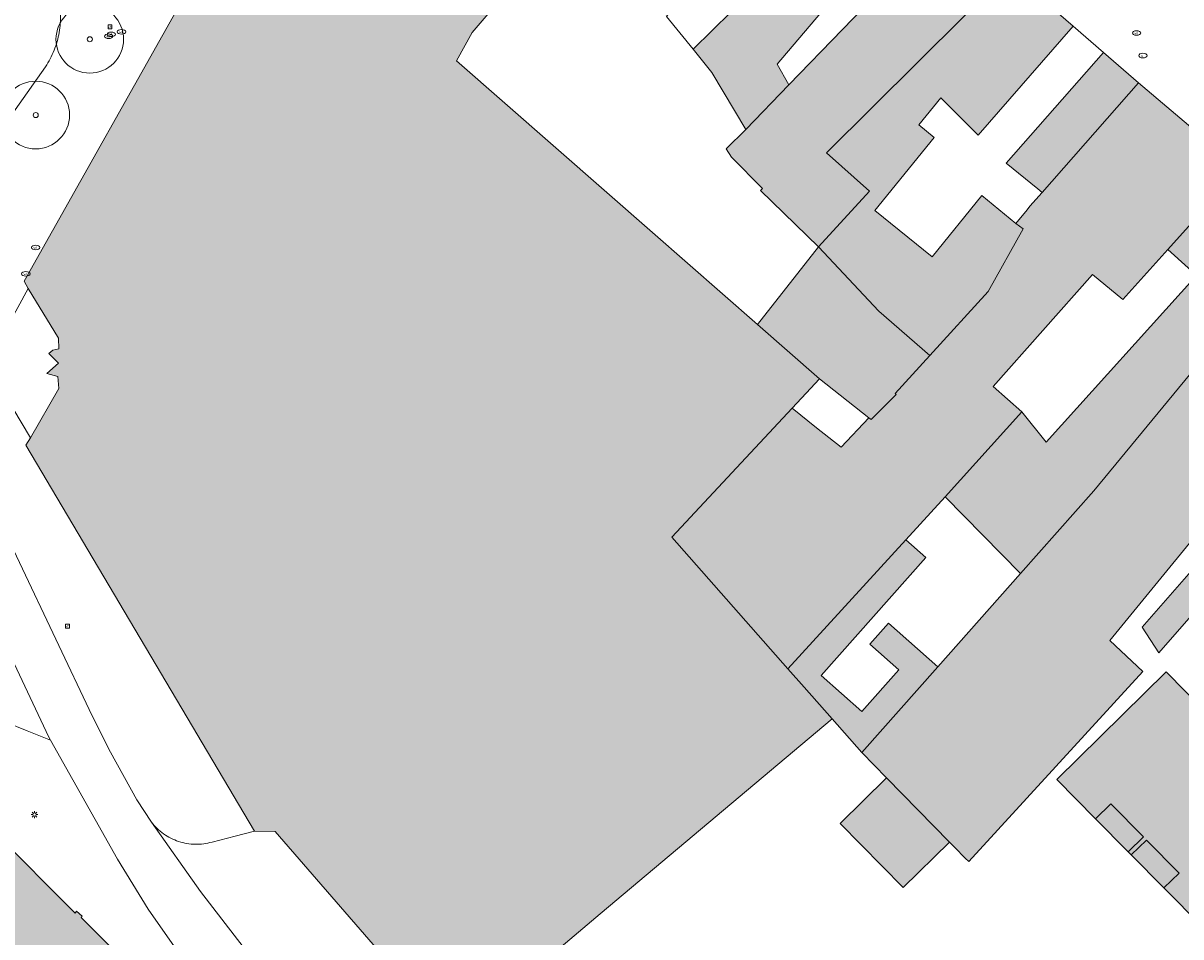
# Model space of a CAD drawing. Header units: metres. Extents: x 187482 to 189800, y 333582 to 335019.
# Tile 179 of 256: x 188946 to 189031, y 334257 to 334325. Entities that reach past the tile are written whole.
import ezdxf
from ezdxf.enums import TextEntityAlignment as Align

# ---------------------------------------------------------------- set-up
doc = ezdxf.new("R2010")
doc.units = ezdxf.units.M
doc.layers.get('0').update_dxf_attribs({"color": 252, "lineweight": 18})
for name, color, linetype, lineweight in [('B-WE-GR-BOOM-S', 252, 'Continuous', 18), ('B-WE-IE-MEUBILAIR-S', 252, 'Continuous', 18), ('B-WE-IE-TERREINAFSCHEIDING_KUNSTMATIG_HEKWERK-G', 252, 'IE-TERREINAFSCHEIDING_KUNSTMATIG-SO', 18), ('B-WE-OG-BEBOUWING-GV', 252, 'Continuous', 18), ('B-WE-OG-BEBOUWING_LUIFEL-GV', 252, 'Continuous', 18), ('B-WE-OG-TERREIN_ERF-GV', 252, 'Continuous', 18), ('B-WE-VH-OPENVERHARDING-GV', 252, 'Continuous', 18), ('B-WE-VH-OPENVERHARDING_BETONSTRAATSTEEN-GV', 252, 'Continuous', 18), ('B-WE-VH-OPENVERHARDING_STRAATBAKSTEEN-GV', 252, 'Continuous', 18)]:
    doc.layers.add(name, color=color, linetype=linetype, lineweight=lineweight)
doc.layers.add('B-WE-OG-BEBOUWING-V', color=7, linetype='Continuous', lineweight=18, true_color=0xf0f0f0)
doc.styles.add('NLCS-ISO', font='NLCS-ISO.ttf')
doc.linetypes.add('IE-TERREINAFSCHEIDING_KUNSTMATIG-SO', pattern='A,4,[82,NLCS.SHX,S=0.75,R=90,X=0,Y=0],4,-2', length=10)

# ---------------------------------------------------------------- blocks, each defined once
blk = doc.blocks.new('SIE-MEUBILAIR_BORD_VERKEER-SO')
blk.add_lwpolyline([(-0.5625, -0.5625), (0.5625, -0.5625), (0.5625, 0.5625), (-0.5625, 0.5625)], close=True)
at = {"style": 'NLCS-ISO'}
blk.add_text('vb', height=0.75, dxfattribs=at).set_placement((0, 0), align=Align.MIDDLE_CENTER)
blk = doc.blocks.new('SIE-MEUBILAIR_PAAL_LICHTMAST-SO')
for points in [[(-0.62, 0), (-1, 0)], [(-0.71, 0.71), (-0.44, 0.44)], [(0, 1), (0, 0.62)], [(0.44, 0.44), (0.71, 0.71)], [(1, 0), (0.62, 0)], [(-0.71, -0.71), (-0.44, -0.44)], [(0, -0.62), (0, -1)], [(0.44, -0.44), (0.71, -0.71)]]:
    blk.add_lwpolyline(points)
blk.add_circle((0, 0), 0.5)
blk = doc.blocks.new('SIE-MEUBILAIR_PUT_WATERLEIDINGPUT-SO')
blk.add_ellipse((0, 0), major_axis=(1.25, 0), ratio=0.54)
at = {"style": 'NLCS-ISO'}
blk.add_text('wl', height=0.75, dxfattribs=at).set_placement((-0.14, 0), align=Align.MIDDLE_CENTER)
blk = doc.blocks.new('SGR-BOOM_GBKN-SO')
at = {"color": 0, "linetype": 'ByBlock', "lineweight": 18}
for radius in [2, 0.15]:
    blk.add_circle((0, 0), radius, dxfattribs=at)

msp = doc.modelspace()

# ---------------------------------------------------------------- hatches: boundary and pattern name
at = {"layer": 'B-WE-OG-BEBOUWING-V'}
h = msp.add_hatch(color=256, dxfattribs=at)
h.dxf.hatch_style = 1
h.paths.add_polyline_path([(188983.465, 334236.782), (188992.701, 334244.819), (188990.416, 334247.409), (188992.593, 334249.299), (188995.042, 334251.455), (188992.72, 334253.806), (188978.211, 334241.3), (188983.055, 334236.383)], flags=16)
h.paths.add_polyline_path([(189004.509, 334308.243), (188999.999, 334302.495), (189004.583, 334298.484), (189008.227, 334295.603), (189008.389, 334295.472), (189010.242, 334297.314), (189010.162, 334297.401), (189012.734, 334300.214), (189008.97, 334303.485)], flags=16)
h.paths.add_polyline_path([(188973.298, 334350.073), (188970.02, 334346.173), (188977.156, 334340.213), (188980.277, 334344.534)], flags=16)
h.paths.add_polyline_path([(188977.574, 334331.051), (188977.112, 334330.494), (188965.534, 334340.835), (188961.338, 334335.482), (188963.158, 334332.272), (188960.5, 334327.591), (188958.141, 334327.636), (188945.776, 334305.683), (188946.091, 334305.164), (188948.332, 334301.472), (188948.344, 334300.697), (188947.91, 334300.588), (188947.601, 334300.358), (188948.324, 334299.627), (188947.469, 334298.873), (188948.282, 334298.649), (188948.343, 334297.761), (188946.253, 334294.112), (188945.911, 334293.587), (188962.815, 334265.052), (188964.341, 334265.025), (188973.68, 334254.262), (188972.628, 334253.071), (188975.191, 334250.029), (188974.535, 334249.475), (188975.606, 334248.129), (188977.464, 334249.804), (188979.997, 334251.902), (188985.487, 334256.519), (188988.371, 334258.944), (189005.51, 334273.358), (189003.453, 334275.691), (189002.25, 334277.05), (188993.672, 334286.781), (189002.549, 334296.302), (189003.594, 334297.423), (189004.583, 334298.484), (188999.999, 334302.495), (188992.234, 334309.291), (188977.738, 334321.969), (188978.915, 334324.066), (188981.596, 334327.223)], flags=17)
h.paths.add_polyline_path([(188978.211, 334241.3), (188992.72, 334253.806), (188992.526, 334254.003), (188990.101, 334251.895), (188985.487, 334256.519), (188979.997, 334251.902), (188977.464, 334249.804), (188975.606, 334248.129), (188973.411, 334246.157)], flags=16)
h.paths.add_polyline_path([(188999.016, 334345.664), (188987.375, 334332.645), (188990.455, 334328.997), (188989.476, 334328.043), (188990.343, 334327.017), (188991.184, 334327.837), (188993.274, 334325.249), (188995.737, 334328.543), (188993.203, 334330.269), (189003.214, 334342.177)], flags=16)
h = msp.add_hatch(color=256, dxfattribs=at)
h.dxf.hatch_style = 1
h.paths.add_polyline_path([(189010.254, 334328.394), (189002.319, 334320.205), (188999.129, 334316.913), (188997.691, 334315.481), (188998.064, 334314.854), (189000.363, 334312.545), (189000.214, 334312.397), (189004.509, 334308.243), (189008.284, 334312.344), (189005.105, 334315.169), (189018.629, 334328.637), (189018.04, 334329.145), (189017.961, 334329.058), (189016.596, 334329.813), (189016.689, 334330.114), (189014.729, 334331.845), (189014.807, 334331.986), (189014.238, 334332.505)], flags=17)
h.paths.add_polyline_path([(189004.509, 334308.243), (188999.999, 334302.495), (189004.583, 334298.484), (189008.227, 334295.603), (189008.389, 334295.472), (189010.242, 334297.314), (189010.162, 334297.401), (189012.734, 334300.214), (189008.97, 334303.485)], flags=16)
h.paths.add_polyline_path([(188999.016, 334345.664), (188987.375, 334332.645), (188990.455, 334328.997), (188989.476, 334328.043), (188990.343, 334327.017), (188991.184, 334327.837), (188993.274, 334325.249), (188995.737, 334328.543), (188993.203, 334330.269), (189003.214, 334342.177)], flags=16)
h = msp.add_hatch(color=256, dxfattribs=at)
h.dxf.hatch_style = 1
h.paths.add_polyline_path([(188999.129, 334316.913), (189002.319, 334320.205), (189001.455, 334321.733), (189008.413, 334329.957), (189010.254, 334328.394), (189014.238, 334332.505), (189008.375, 334337.835), (188999.211, 334326.954), (188998.58, 334326.204), (188998.059, 334325.584), (188995.229, 334322.83), (188996.631, 334321.114)], flags=17)
h.paths.add_polyline_path([(188999.016, 334345.664), (188987.375, 334332.645), (188990.455, 334328.997), (188989.476, 334328.043), (188990.343, 334327.017), (188991.184, 334327.837), (188993.274, 334325.249), (188995.737, 334328.543), (188993.203, 334330.269), (189003.214, 334342.177)], flags=16)
h = msp.add_hatch(color=256, dxfattribs=at)
h.dxf.hatch_style = 1
h.paths.add_polyline_path([(189018.629, 334328.637), (189005.105, 334315.169), (189008.284, 334312.344), (189004.509, 334308.243), (189008.97, 334303.485), (189012.734, 334300.214), (189017.051, 334304.934), (189019.626, 334309.569), (189019.101, 334309.963), (189016.58, 334312.013), (189012.902, 334307.49), (189008.681, 334310.921), (189013.065, 334316.314), (189011.917, 334317.248), (189013.544, 334319.25), (189016.317, 334316.479), (189023.336, 334324.537)], flags=17)
h.paths.add_polyline_path([(189004.509, 334308.243), (188999.999, 334302.495), (189004.583, 334298.484), (189008.227, 334295.603), (189008.389, 334295.472), (189010.242, 334297.314), (189010.162, 334297.401), (189012.734, 334300.214), (189008.97, 334303.485)], flags=16)
h = msp.add_hatch(color=256, dxfattribs=at)
h.dxf.hatch_style = 1
h.paths.add_polyline_path([(189021.037, 334312.257), (189028.157, 334320.338), (189025.583, 334322.58), (189018.382, 334314.415), (189020.73, 334312.506)], flags=17)
h = msp.add_hatch(color=256, dxfattribs=at)
h.dxf.hatch_style = 1
h.paths.add_polyline_path([(189004.509, 334308.243), (188999.999, 334302.495), (189004.583, 334298.484), (189008.227, 334295.603), (189008.389, 334295.472), (189010.242, 334297.314), (189010.162, 334297.401), (189012.734, 334300.214), (189008.97, 334303.485)], flags=16)
h.paths.add_polyline_path([(189042.705, 334272.239), (189036.063, 334279.126), (189039.238, 334282.498), (189034.298, 334286.822), (189028.437, 334280.124), (189029.667, 334278.222), (189034.605, 334283.886), (189036.008, 334282.658), (189032.867, 334279.055), (189040.915, 334270.925)], flags=16)
h.paths.add_polyline_path([(189012.734, 334300.214), (189010.162, 334297.401), (189010.242, 334297.314), (189008.389, 334295.472), (189008.227, 334295.603), (189006.192, 334293.422), (189004.368, 334294.864), (189002.549, 334296.302), (188993.672, 334286.781), (189002.25, 334277.05), (189010.961, 334286.591), (189013.858, 334289.764), (189019.527, 334296.038), (189017.422, 334297.924), (189024.76, 334306.199), (189027.009, 334304.351), (189030.324, 334308.036), (189035.605, 334313.906), (189032.988, 334316.251), (189028.157, 334320.338), (189021.037, 334312.257), (189020.13, 334311.228), (189019.93, 334310.976), (189019.101, 334309.963), (189019.626, 334309.569), (189017.051, 334304.934)], flags=17)
h = msp.add_hatch(color=256, dxfattribs=at)
h.dxf.hatch_style = 1
h.paths.add_polyline_path([(189030.324, 334308.036), (189031.842, 334306.67), (189032.449, 334306.124), (189021.347, 334293.789), (189019.527, 334296.038), (189013.858, 334289.764), (189019.431, 334284.087), (189024.851, 334290.194), (189033.895, 334301.155), (189034.08, 334301.029), (189041.084, 334309.243), (189035.605, 334313.906)], flags=17)
h.paths.add_polyline_path([(189042.705, 334272.239), (189036.063, 334279.126), (189039.238, 334282.498), (189034.298, 334286.822), (189028.437, 334280.124), (189029.667, 334278.222), (189034.605, 334283.886), (189036.008, 334282.658), (189032.867, 334279.055), (189040.915, 334270.925)], flags=16)
h = msp.add_hatch(color=256, dxfattribs=at)
h.dxf.hatch_style = 1
h.paths.add_polyline_path([(189004.509, 334308.243), (188999.999, 334302.495), (189004.583, 334298.484), (189008.227, 334295.603), (189008.389, 334295.472), (189010.242, 334297.314), (189010.162, 334297.401), (189012.734, 334300.214), (189008.97, 334303.485)], flags=16)
h.paths.add_polyline_path([(189014.198, 334264.25), (189009.541, 334268.998), (189006.111, 334265.635), (189010.769, 334260.886)], flags=16)
h.paths.add_polyline_path([(189055.05, 334272.644), (189052.404, 334275.142), (189049.089, 334271.777), (189045.608, 334275.104), (189042.705, 334272.239), (189040.915, 334270.925), (189039.434, 334269.688), (189039.391, 334269.209), (189041.398, 334266.806), (189045.767, 334261.937), (189048.411, 334264.311), (189047.185, 334265.687), (189050.985, 334269.099), (189052.564, 334267.323), (189051.83, 334266.665), (189057.186, 334260.668), (189062.317, 334265.839), (189054.973, 334272.561)], flags=16)
h.paths.add_polyline_path([(189042.705, 334272.239), (189036.063, 334279.126), (189039.238, 334282.498), (189034.298, 334286.822), (189028.437, 334280.124), (189029.667, 334278.222), (189034.605, 334283.886), (189036.008, 334282.658), (189032.867, 334279.055), (189040.915, 334270.925)], flags=16)
h.paths.add_polyline_path([(189019.431, 334284.087), (189013.325, 334277.206), (189007.703, 334270.872), (189009.541, 334268.998), (189014.198, 334264.25), (189014.595, 334263.846), (189015.354, 334263.072), (189015.614, 334262.817), (189028.484, 334276.865), (189026.046, 334279.137), (189035.69, 334290.946), (189037.43, 334293.077), (189038.735, 334294.674), (189047.071, 334304.179), (189041.084, 334309.243), (189034.08, 334301.029), (189033.895, 334301.155), (189024.851, 334290.194)], flags=17)
h.paths.add_polyline_path([(189024.988, 334265.975), (189027.405, 334263.528), (189028.522, 334264.631), (189026.105, 334267.078)], flags=16)
h.paths.add_polyline_path([(189027.63, 334263.3), (189030.04, 334260.859), (189031.157, 334261.963), (189028.747, 334264.403)], flags=16)
h.paths.add_polyline_path([(189033.049, 334273.951), (189032.096, 334273.009), (189039.79, 334265.218), (189040.744, 334266.16)], flags=16)
h = msp.add_hatch(color=256, dxfattribs=at)
h.dxf.hatch_style = 1
h.paths.add_polyline_path([(189055.553, 334273.182), (189067.711, 334286.166), (189065.078, 334288.548), (189055.926, 334279.324), (189055.259, 334279.988), (189052.129, 334276.97), (189053.197, 334275.949), (189052.404, 334275.142), (189055.05, 334272.644)], flags=16)
h.paths.add_polyline_path([(189048.876, 334278.329), (189050.098, 334279.535), (189053.101, 334282.498), (189051.123, 334284.308), (189059.92, 334293.166), (189054.139, 334298.2), (189045.52, 334289.131), (189045.067, 334288.655), (189041.645, 334285.059), (189044.765, 334282.155)], flags=17)
h.paths.add_polyline_path([(189042.705, 334272.239), (189036.063, 334279.126), (189039.238, 334282.498), (189034.298, 334286.822), (189028.437, 334280.124), (189029.667, 334278.222), (189034.605, 334283.886), (189036.008, 334282.658), (189032.867, 334279.055), (189040.915, 334270.925)], flags=16)
h = msp.add_hatch(color=256, dxfattribs=at)
h.dxf.hatch_style = 1
h.paths.add_polyline_path([(189010.961, 334286.591), (189002.25, 334277.05), (189003.453, 334275.691), (189005.51, 334273.358), (189007.703, 334270.872), (189013.325, 334277.206), (189009.69, 334280.432), (189008.302, 334278.869), (189010.434, 334276.977), (189007.699, 334273.896), (189004.708, 334276.551), (189012.447, 334285.272)], flags=17)
h = msp.add_hatch(color=256, dxfattribs=at)
h.dxf.hatch_style = 1
h.paths.add_polyline_path([(189055.05, 334272.644), (189052.404, 334275.142), (189049.089, 334271.777), (189045.608, 334275.104), (189042.705, 334272.239), (189040.915, 334270.925), (189039.434, 334269.688), (189039.391, 334269.209), (189041.398, 334266.806), (189045.767, 334261.937), (189048.411, 334264.311), (189047.185, 334265.687), (189050.985, 334269.099), (189052.564, 334267.323), (189051.83, 334266.665), (189057.186, 334260.668), (189062.317, 334265.839), (189054.973, 334272.561)], flags=16)
h.paths.add_polyline_path([(189042.705, 334272.239), (189036.063, 334279.126), (189039.238, 334282.498), (189034.298, 334286.822), (189028.437, 334280.124), (189029.667, 334278.222), (189034.605, 334283.886), (189036.008, 334282.658), (189032.867, 334279.055), (189040.915, 334270.925)], flags=16)
h.paths.add_polyline_path([(189053.3, 334257.201), (189051.888, 334258.775), (189050.068, 334257.142), (189051.48, 334255.569)], flags=16)
h.paths.add_polyline_path([(189027.63, 334263.3), (189028.747, 334264.403), (189031.157, 334261.963), (189030.04, 334260.859), (189032.886, 334257.978), (189033.128, 334258.217), (189034.603, 334256.722), (189037.734, 334259.814), (189040.418, 334257.096), (189034.954, 334251.7), (189035.881, 334250.761), (189031.747, 334246.679), (189037.371, 334240.736), (189046.542, 334250.016), (189049.917, 334253.343), (189051.786, 334255.227), (189051.48, 334255.569), (189050.068, 334257.142), (189045.767, 334261.937), (189041.398, 334266.806), (189039.79, 334265.218), (189032.096, 334273.009), (189033.049, 334273.951), (189030.204, 334276.832), (189022.135, 334268.864), (189024.988, 334265.975), (189026.105, 334267.078), (189028.522, 334264.631), (189027.405, 334263.528)], flags=17)
h.paths.add_polyline_path([(189024.988, 334265.975), (189027.405, 334263.528), (189028.522, 334264.631), (189026.105, 334267.078)], flags=16)
h.paths.add_polyline_path([(189027.63, 334263.3), (189030.04, 334260.859), (189031.157, 334261.963), (189028.747, 334264.403)], flags=16)
h.paths.add_polyline_path([(189033.049, 334273.951), (189032.096, 334273.009), (189039.79, 334265.218), (189040.744, 334266.16)], flags=16)
h.paths.add_polyline_path([(189028.498, 334249.175), (189026.938, 334247.725), (189028.033, 334246.545), (189029.594, 334247.995)], flags=16)
h.paths.add_polyline_path([(189034.954, 334251.7), (189030.849, 334247.646), (189031.747, 334246.679), (189035.881, 334250.761)], flags=16)
h = msp.add_hatch(color=256, dxfattribs=at)
h.dxf.hatch_style = 1
h.paths.add_polyline_path([(188983.465, 334236.782), (188992.701, 334244.819), (188990.416, 334247.409), (188992.593, 334249.299), (188995.042, 334251.455), (188992.72, 334253.806), (188978.211, 334241.3), (188983.055, 334236.383)], flags=16)
h.paths.add_polyline_path([(189012.515, 334239.227), (189011.259, 334241.379), (189009.613, 334239.98), (189008.116, 334238.707), (189008.386, 334235.818)], flags=16)
h.paths.add_polyline_path([(189019.889, 334226.596), (189016.239, 334232.832), (189015.764, 334233.918), (189014.17, 334236.659), (189009.493, 334233.825), (189011.101, 334230.727), (189008.921, 334230.358), (189009.564, 334223.224), (189010.37, 334223.389), (189013.914, 334224.075), (189015.619, 334224.35)], flags=16)
h.paths.add_polyline_path([(189011.259, 334241.379), (189012.515, 334239.227), (189015.726, 334241.878), (189014.058, 334243.764)], flags=16)
h.paths.add_polyline_path([(189009.564, 334223.224), (189008.921, 334230.358), (189006.465, 334229.941), (189001.221, 334232.903), (188995.194, 334227.829), (189004.724, 334222.683)], flags=16)
h.paths.add_polyline_path([(189014.198, 334264.25), (189009.541, 334268.998), (189006.111, 334265.635), (189010.769, 334260.886)], flags=16)
h.paths.add_polyline_path([(188992.701, 334244.819), (188983.465, 334236.782), (188995.194, 334227.829), (189001.221, 334232.903), (189000.996, 334233.031), (189004.669, 334236.157), (189000.781, 334240.651), (189000, 334241.553), (188995.261, 334247.03)], flags=16)
h.paths.add_polyline_path([(189009.613, 334239.98), (189011.259, 334241.379), (189014.058, 334243.764), (189012.018, 334246.07), (189007.586, 334242.417)], flags=16)
h.paths.add_polyline_path([(188978.211, 334241.3), (188992.72, 334253.806), (188992.526, 334254.003), (188990.101, 334251.895), (188985.487, 334256.519), (188979.997, 334251.902), (188977.464, 334249.804), (188975.606, 334248.129), (188973.411, 334246.157)], flags=16)
h.paths.add_polyline_path([(188982.357, 334220.96), (188991.602, 334210.42), (188980.773, 334201.536), (188972.168, 334212.509)], flags=16)
h.paths.add_polyline_path([(188985.153, 334227.639), (188983.702, 334226.454), (188979.613, 334231.304), (188978.313, 334230.208), (188974.924, 334233.676), (188975.056, 334233.79), (188974.67, 334234.166), (188974.6, 334234.094), (188949.99, 334258.688), (188950.078, 334258.774), (188949.664, 334259.138), (188949.557, 334258.998), (188943.596, 334264.968), (188927.328, 334252.702), (188923.73, 334249.99), (188919.941, 334247.133), (188917.83, 334245.351), (188920.732, 334241.383), (188923.403, 334237.731), (188926.498, 334240.004), (188927.2, 334239.041), (188928.95, 334240.344), (188928.251, 334241.282), (188941.304, 334250.917), (188943.02, 334249.24), (188945.248, 334250.285), (188945.543, 334249.991), (188950.803, 334244.734), (188949.974, 334243.015), (188955.132, 334237.879), (188956.862, 334238.678), (188968.303, 334227.15), (188966.37, 334225.489), (188965.745, 334224.951), (188967.036, 334223.45), (188962.789, 334219.799), (188959.352, 334223.194), (188962.164, 334226.188), (188958.28, 334229.837), (188954.31, 334225.61), (188955.449, 334224.079), (188948.356, 334218.775), (188959.246, 334204.542), (188959.547, 334204.148), (188964.393, 334207.856), (188981.982, 334184.865), (188991.695, 334192.298), (188992.09, 334191.764), (188992.626, 334192.164), (188992.18, 334192.75), (188994.204, 334194.363), (188994.603, 334193.764), (188995.2, 334194.223), (188994.795, 334194.808), (188996.845, 334196.418), (188997.271, 334195.864), (188997.753, 334196.237), (188997.341, 334196.785), (188999.477, 334198.508), (188999.889, 334197.961), (189000.384, 334198.323), (189000, 334198.843), (189002.011, 334200.487), (189002.41, 334199.947), (189003.071, 334200.446), (189002.686, 334200.975), (189004.713, 334202.579), (189005.11, 334202.04), (189005.567, 334202.408), (189005.165, 334202.972), (189007.161, 334204.533), (189007.576, 334204.019), (189008.087, 334204.412), (189007.752, 334204.851), (189008.08, 334205.708), (189011.197, 334204.903), (189015.699, 334197.784), (189019.826, 334200.225), (189017.595, 334204.24), (189021.915, 334206.871), (189022.25, 334207.075), (189018.431, 334213.406), (189018.391, 334213.476), (189018.036, 334213.256), (189018.674, 334212.125), (189012.481, 334208.58), (189012.346, 334208.503), (189011.031, 334207.75), (189011.075, 334207.674), (189010.763, 334207.491), (189008.216, 334208.103), (189008.414, 334209.053), (189009.294, 334209.242), (189009.137, 334209.928), (189008.644, 334209.801), (189008.52, 334209.77), (189008.293, 334209.711), (189005.936, 334212.645), (189006.324, 334213.523), (189005.615, 334213.844), (189005.188, 334212.881), (189001.022, 334212.922), (189000.395, 334213.626), (188999.864, 334213.155), (189000.461, 334212.39), (188998.996, 334211.26), (188989.82, 334222.158)], flags=17)
h.paths.add_polyline_path([(188943.596, 334264.968), (188939.449, 334269.277), (188928.681, 334261.298), (188925.134, 334266.114), (188920.205, 334262.028), (188925.396, 334255.231), (188927.328, 334252.702)], flags=16)
h.paths.add_polyline_path([(188918.377, 334272.204), (188912.391, 334264.959), (188923.73, 334249.99), (188927.328, 334252.702), (188925.396, 334255.231), (188920.205, 334262.028), (188925.134, 334266.114), (188925.446, 334266.375)], flags=16)
h.paths.add_polyline_path([(188932.909, 334190.478), (188938.399, 334190.559), (188952.489, 334201.155), (188942.512, 334214.422), (188942.147, 334214.147), (188937.038, 334210.305), (188936.878, 334210.517), (188933.373, 334207.866), (188933.526, 334207.664), (188932.665, 334207.016)], flags=16)
h.paths.add_polyline_path([(189019.806, 334241.091), (189018.02, 334239.414), (189019.122, 334238.24), (189020.908, 334239.917)], flags=16)

# ---------------------------------------------------------------- linework, layer by layer
at = {"layer": 'B-WE-IE-TERREINAFSCHEIDING_KUNSTMATIG_HEKWERK-G', "ltscale": 0.2, "flags": 128}
msp.add_lwpolyline([(188993.274, 334325.249), (188995.229, 334322.83)], dxfattribs=at)
at = {"layer": 'B-WE-OG-BEBOUWING-GV', "flags": 128}
for points in [[(188999.129, 334316.913), (189002.319, 334320.205), (189001.455, 334321.733), (189008.413, 334329.957), (189010.254, 334328.394), (189014.238, 334332.505), (189008.375, 334337.835), (188999.211, 334326.954), (188998.58, 334326.204), (188998.059, 334325.584), (188995.229, 334322.83), (188996.631, 334321.114)], [(189010.254, 334328.394), (189002.319, 334320.205), (188999.129, 334316.913), (188997.691, 334315.481), (188998.064, 334314.854), (189000.363, 334312.545), (189000.214, 334312.397), (189004.509, 334308.243), (189008.284, 334312.344), (189005.105, 334315.169), (189018.629, 334328.637), (189018.04, 334329.145), (189017.961, 334329.058), (189016.596, 334329.813), (189016.689, 334330.114), (189014.729, 334331.845), (189014.807, 334331.986), (189014.238, 334332.505)], [(189018.629, 334328.637), (189005.105, 334315.169), (189008.284, 334312.344), (189004.509, 334308.243), (189008.97, 334303.485), (189012.734, 334300.214), (189017.051, 334304.934), (189019.626, 334309.569), (189019.101, 334309.963), (189016.58, 334312.013), (189012.902, 334307.49), (189008.681, 334310.921), (189013.065, 334316.314), (189011.917, 334317.248), (189013.544, 334319.25), (189016.317, 334316.479), (189023.336, 334324.537)], [(189021.037, 334312.257), (189028.157, 334320.338), (189025.583, 334322.58), (189018.382, 334314.415), (189020.73, 334312.506)], [(189030.324, 334308.036), (189031.842, 334306.67), (189032.449, 334306.124), (189021.347, 334293.789), (189019.527, 334296.038), (189013.858, 334289.764), (189019.431, 334284.087), (189024.851, 334290.194), (189033.895, 334301.155), (189034.08, 334301.029), (189041.084, 334309.243), (189035.605, 334313.906)], [(189019.431, 334284.087), (189013.325, 334277.206), (189007.703, 334270.872), (189009.541, 334268.998), (189014.198, 334264.25), (189014.595, 334263.846), (189015.354, 334263.072), (189015.614, 334262.817), (189028.484, 334276.865), (189026.046, 334279.137), (189035.69, 334290.946), (189037.43, 334293.077), (189038.735, 334294.674), (189047.071, 334304.179), (189041.084, 334309.243), (189034.08, 334301.029), (189033.895, 334301.155), (189024.851, 334290.194)], [(189004.509, 334308.243), (188999.999, 334302.495), (189004.583, 334298.484), (189008.227, 334295.603), (189008.389, 334295.472), (189010.242, 334297.314), (189010.162, 334297.401), (189012.734, 334300.214), (189008.97, 334303.485)], [(189010.961, 334286.591), (189002.25, 334277.05), (189003.453, 334275.691), (189005.51, 334273.358), (189007.703, 334270.872), (189013.325, 334277.206), (189009.69, 334280.432), (189008.302, 334278.869), (189010.434, 334276.977), (189007.699, 334273.896), (189004.708, 334276.551), (189012.447, 334285.272)], [(189042.705, 334272.239), (189036.063, 334279.126), (189039.238, 334282.498), (189034.298, 334286.822), (189028.437, 334280.124), (189029.667, 334278.222), (189034.605, 334283.886), (189036.008, 334282.658), (189032.867, 334279.055), (189040.915, 334270.925)], [(189014.198, 334264.25), (189009.541, 334268.998), (189006.111, 334265.635), (189010.769, 334260.886)]]:
    msp.add_lwpolyline(points, close=True, dxfattribs=at)
for points in [[(188958.141, 334327.636), (188945.776, 334305.683), (188946.091, 334305.164), (188948.332, 334301.472), (188948.344, 334300.697), (188947.91, 334300.588), (188947.601, 334300.358), (188948.324, 334299.627), (188947.469, 334298.873), (188948.282, 334298.649), (188948.343, 334297.761), (188946.253, 334294.112), (188945.911, 334293.587), (188962.815, 334265.052), (188964.341, 334265.025), (188973.68, 334254.262)], [(188985.487, 334256.519), (188988.371, 334258.944), (189005.51, 334273.358), (189003.453, 334275.691), (189002.25, 334277.05), (188993.672, 334286.781), (189002.549, 334296.302), (189003.594, 334297.423), (189004.583, 334298.484), (188999.999, 334302.495), (188992.234, 334309.291), (188977.738, 334321.969), (188978.915, 334324.066), (188981.596, 334327.223)], [(189032.988, 334316.251), (189028.157, 334320.338), (189021.037, 334312.257), (189020.13, 334311.228), (189019.93, 334310.976), (189019.101, 334309.963), (189019.626, 334309.569), (189017.051, 334304.934), (189012.734, 334300.214), (189010.162, 334297.401), (189010.242, 334297.314), (189008.389, 334295.472), (189008.227, 334295.603), (189006.192, 334293.422), (189004.368, 334294.864), (189002.549, 334296.302), (188993.672, 334286.781), (189002.25, 334277.05), (189010.961, 334286.591), (189013.858, 334289.764), (189019.527, 334296.038), (189017.422, 334297.924), (189024.76, 334306.199), (189027.009, 334304.351), (189030.324, 334308.036), (189035.605, 334313.906)], [(189033.049, 334273.951), (189030.204, 334276.832), (189022.135, 334268.864), (189024.988, 334265.975), (189026.105, 334267.078), (189028.522, 334264.631), (189027.405, 334263.528), (189027.63, 334263.3), (189028.747, 334264.403), (189031.157, 334261.963), (189030.04, 334260.859), (189032.886, 334257.978)], [(188974.6, 334234.094), (188949.99, 334258.688), (188950.078, 334258.774), (188949.664, 334259.138), (188949.557, 334258.998), (188943.596, 334264.968)]]:
    msp.add_lwpolyline(points, dxfattribs=at)
at = {"layer": 'B-WE-OG-BEBOUWING_LUIFEL-GV', "flags": 128}
for points in [[(189024.988, 334265.975), (189027.405, 334263.528), (189028.522, 334264.631), (189026.105, 334267.078)], [(189027.63, 334263.3), (189030.04, 334260.859), (189031.157, 334261.963), (189028.747, 334264.403)]]:
    msp.add_lwpolyline(points, close=True, dxfattribs=at)
at = {"layer": 'B-WE-OG-TERREIN_ERF-GV', "flags": 128}
for points in [[(189002.319, 334320.205), (189010.254, 334328.394), (189008.413, 334329.957), (189001.455, 334321.733)], [(188993.274, 334325.249), (188995.229, 334322.83), (188998.059, 334325.584), (188998.58, 334326.204), (188995.737, 334328.543)], [(189021.037, 334312.257), (189020.73, 334312.506), (189018.382, 334314.415), (189025.583, 334322.58), (189023.336, 334324.537), (189016.317, 334316.479), (189013.544, 334319.25), (189011.917, 334317.248), (189013.065, 334316.314), (189008.681, 334310.921), (189012.902, 334307.49), (189016.58, 334312.013), (189019.101, 334309.963), (189019.93, 334310.976), (189020.13, 334311.228)], [(189019.527, 334296.038), (189021.347, 334293.789), (189032.449, 334306.124), (189031.842, 334306.67), (189030.324, 334308.036), (189027.009, 334304.351), (189024.76, 334306.199), (189017.422, 334297.924)], [(188946.253, 334294.112), (188948.343, 334297.761), (188948.282, 334298.649), (188947.469, 334298.873), (188948.324, 334299.627), (188947.601, 334300.358), (188947.91, 334300.588), (188948.344, 334300.697), (188948.332, 334301.472), (188946.091, 334305.164), (188942.993, 334299.539)], [(189004.583, 334298.484), (189003.594, 334297.423), (189002.549, 334296.302), (189004.368, 334294.864), (189006.192, 334293.422), (189008.227, 334295.603)], [(189010.961, 334286.591), (189012.447, 334285.272), (189004.708, 334276.551), (189007.699, 334273.896), (189010.434, 334276.977), (189008.302, 334278.869), (189009.69, 334280.432), (189013.325, 334277.206), (189019.431, 334284.087), (189013.858, 334289.764)]]:
    msp.add_lwpolyline(points, close=True, dxfattribs=at)
for points in [[(188981.596, 334327.223), (188978.915, 334324.066), (188977.738, 334321.969), (188992.234, 334309.291), (188999.999, 334302.495), (189004.509, 334308.243), (189000.214, 334312.397), (189000.363, 334312.545), (188998.064, 334314.854), (188997.691, 334315.481), (188999.129, 334316.913), (188996.631, 334321.114), (188995.229, 334322.83), (188993.274, 334325.249)], [(189035.69, 334290.946), (189026.046, 334279.137), (189028.484, 334276.865), (189015.614, 334262.817), (189015.354, 334263.072), (189014.595, 334263.846), (189014.198, 334264.25), (189010.769, 334260.886), (189006.111, 334265.635), (189009.541, 334268.998), (189007.703, 334270.872), (189005.51, 334273.358), (188988.371, 334258.944), (188985.487, 334256.519)], [(189034.605, 334283.886), (189029.667, 334278.222), (189028.437, 334280.124), (189034.298, 334286.822)], [(189032.886, 334257.978), (189030.04, 334260.859), (189031.157, 334261.963), (189028.747, 334264.403), (189027.63, 334263.3), (189027.405, 334263.528), (189028.522, 334264.631), (189026.105, 334267.078), (189024.988, 334265.975), (189022.135, 334268.864), (189030.204, 334276.832), (189033.049, 334273.951)]]:
    msp.add_lwpolyline(points, dxfattribs=at)
at = {"layer": 'B-WE-VH-OPENVERHARDING-GV', "flags": 128}
msp.add_lwpolyline([(189018.629, 334328.637), (189023.336, 334324.537), (189025.583, 334322.58), (189028.157, 334320.338), (189032.988, 334316.251), (189035.605, 334313.906), (189041.084, 334309.243), (189047.071, 334304.179), (189054.139, 334298.2), (189059.92, 334293.166), (189065.078, 334288.548), (189067.711, 334286.166), (189070.484, 334283.658), (189074.813, 334279.746), (189074.941, 334279.63), (189076.093, 334278.541), (189077.279, 334279.758)], dxfattribs=at)
at = {"layer": 'B-WE-VH-OPENVERHARDING_BETONSTRAATSTEEN-GV'}
for points in [[(188948.376, 334324.077, 0.051721), (188948.465, 334325.449)], [(188948.003, 334322.754, 0.052065), (188948.376, 334324.077)], [(188947.363, 334321.537, 0.053043), (188948.003, 334322.754)]]:
    msp.add_lwpolyline(points, format="xyb", dxfattribs=at)
at = {"layer": 'B-WE-VH-OPENVERHARDING_BETONSTRAATSTEEN-GV', "flags": 128}
for points in [[(188944.688, 334322.265), (188932.906, 334305.661), (188932.529, 334305.129), (188934.7, 334303.598), (188935.375, 334304.554), (188947.363, 334321.537)], [(188963.793, 334254.143), (188958.811, 334260.603), (188955.196, 334265.724), (188954.123, 334267.379), (188952.173, 334270.887), (188950.803, 334273.572), (188940.058, 334296.237)], [(188941.858, 334284.154), (188947.618, 334272.005), (188947.733, 334271.78), (188952.685, 334262.987), (188954.951, 334259.282), (188957.241, 334256.009)]]:
    msp.add_lwpolyline(points, dxfattribs=at)
at = {"layer": 'B-WE-VH-OPENVERHARDING_STRAATBAKSTEEN-GV', "flags": 128}
for points in [[(188946.091, 334305.164), (188945.776, 334305.683), (188958.141, 334327.636)], [(188947.363, 334321.537), (188935.375, 334304.554), (188942.993, 334299.539), (188946.091, 334305.164)], [(188959.675, 334264.249), (188961.386, 334264.687), (188962.815, 334265.052), (188945.911, 334293.587), (188946.253, 334294.112), (188942.993, 334299.539), (188935.375, 334304.554), (188934.7, 334303.598)], [(188940.058, 334296.237), (188950.803, 334273.572), (188952.173, 334270.887), (188954.123, 334267.379), (188955.196, 334265.724)], [(188943.499, 334273.478), (188946.003, 334272.474), (188947.733, 334271.78), (188947.618, 334272.005), (188941.858, 334284.154)], [(188954.951, 334259.282), (188952.685, 334262.987), (188947.733, 334271.78), (188946.003, 334272.474), (188943.499, 334273.478)], [(188955.196, 334265.724), (188958.811, 334260.603), (188963.793, 334254.143), (188967.814, 334249.234), (188971.218, 334245.385)], [(188970.941, 334249.826), (188972.096, 334252.047), (188972.628, 334253.071), (188973.68, 334254.262), (188964.341, 334265.025), (188962.815, 334265.052), (188961.386, 334264.687), (188959.675, 334264.249)], [(188943.596, 334264.968), (188949.557, 334258.998), (188949.664, 334259.138), (188950.078, 334258.774), (188949.99, 334258.688), (188974.6, 334234.094)], [(189000, 334216.732), (188998.216, 334217.636), (188994.085, 334219.877), (188993.615, 334220.473), (188993.466, 334221.958), (188993.336, 334222.316), (188993.084, 334222.602), (188975.159, 334237.13), (188971.353, 334240.427), (188967.695, 334243.896), (188964.946, 334246.755), (188961.605, 334250.494), (188957.241, 334256.009), (188954.951, 334259.282)]]:
    msp.add_lwpolyline(points, dxfattribs=at)
at = {"layer": 'B-WE-VH-OPENVERHARDING_STRAATBAKSTEEN-GV'}
for points in [[(188948.465, 334325.449, -0.051721), (188948.376, 334324.077)], [(188948.376, 334324.077, -0.052065), (188948.003, 334322.754)], [(188948.003, 334322.754, -0.053043), (188947.363, 334321.537)], [(188956.094, 334264.858, -0.073692), (188955.196, 334265.724)], [(188955.196, 334265.724, 0.073692), (188956.094, 334264.858)], [(188957.208, 334264.296, -0.073837), (188956.094, 334264.858)], [(188956.094, 334264.858, 0.073837), (188957.208, 334264.296)], [(188958.438, 334264.087, -0.075636), (188957.208, 334264.296)], [(188957.208, 334264.296, 0.075636), (188958.438, 334264.087)], [(188959.675, 334264.249, -0.076062), (188958.438, 334264.087)], [(188958.438, 334264.087, 0.076062), (188959.675, 334264.249)]]:
    msp.add_lwpolyline(points, format="xyb", dxfattribs=at)

# ---------------------------------------------------------------- block references
at = {"layer": 'B-WE-GR-BOOM-S', "xscale": 1.25, "yscale": 1.25, "zscale": 1.25}
for p in [(188950.64, 334323.57), (188946.64, 334317.97)]:
    msp.add_blockref('SGR-BOOM_GBKN-SO', p, dxfattribs=at)
at = {"layer": 'B-WE-IE-MEUBILAIR-S', "xscale": 0.25, "yscale": 0.25, "zscale": 0.25}
for name, p in [('SIE-MEUBILAIR_PUT_WATERLEIDINGPUT-SO', (188952.225, 334323.935)), ('SIE-MEUBILAIR_BORD_VERKEER-SO', (188952.126, 334324.487)), ('SIE-MEUBILAIR_PUT_WATERLEIDINGPUT-SO', (188952.983, 334324.118)), ('SIE-MEUBILAIR_PUT_WATERLEIDINGPUT-SO', (189028.018, 334324.034)), ('SIE-MEUBILAIR_PUT_WATERLEIDINGPUT-SO', (188952.034, 334323.791)), ('SIE-MEUBILAIR_PUT_WATERLEIDINGPUT-SO', (189028.491, 334322.363)), ('SIE-MEUBILAIR_PUT_WATERLEIDINGPUT-SO', (188946.638, 334308.181)), ('SIE-MEUBILAIR_PUT_WATERLEIDINGPUT-SO', (188945.907, 334306.235)), ('SIE-MEUBILAIR_BORD_VERKEER-SO', (188948.989, 334280.199)), ('SIE-MEUBILAIR_PAAL_LICHTMAST-SO', (188946.551, 334266.278))]:
    msp.add_blockref(name, p, dxfattribs=at)

doc.saveas('drawing.dxf')
